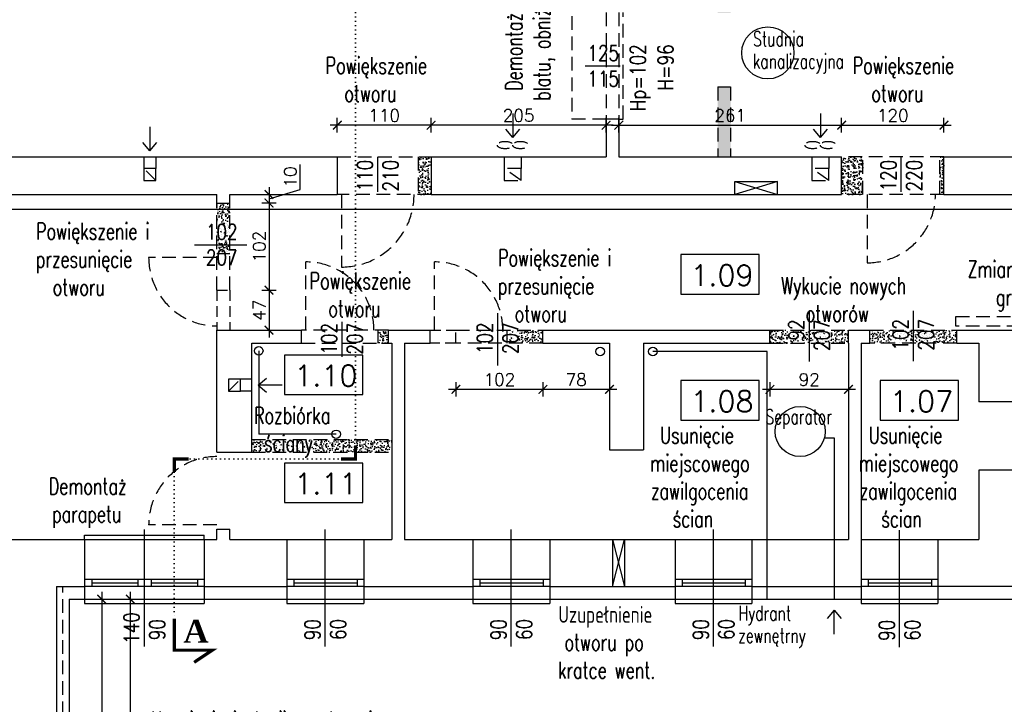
# Model space of a CAD drawing. Header units: millimetres. Extents: x 31969 to 285678, y -69766 to -1123.
# Tile 72 of 161: x 141755 to 142909, y -14058 to -13256. Entities that reach past the tile are written whole.
import ezdxf
from ezdxf.enums import TextEntityAlignment as Align
from ezdxf.lldxf.tags import DXFTag

# ---------------------------------------------------------------- set-up
doc = ezdxf.new("R2010")
doc.units = ezdxf.units.MM
for name, pattern in [('DOT', [0.25, 0, -0.25]), ('HIDDEN', [0.375, 0.25, -0.125]), ('KRE_16_8', [24, 16, -8])]:
    doc.linetypes.add(name, pattern=pattern)
for name, color, linetype in [('a-etapowanie', 2, 'Continuous'), ('a-izolacja 1', 3, 'Continuous'), ('a-opis 1', 3, 'Continuous'), ('a-opis 2', 1, 'Continuous'), ('a-opis 3', 15, 'Continuous'), ('a-opis stolarki 1', 3, 'Continuous'), ('a-przekrój 1', 3, 'Continuous'), ('a-stolarka okienna', 3, 'Continuous'), ('a-szkło', 4, 'Continuous'), ('a-wentylacja', 3, 'Continuous'), ('a-wyburzenia i rozbiórki', 152, 'KRE_16_8'), ('a-wymiary', 11, 'Continuous'), ('a-ściany istniejące murowane', 6, 'Continuous'), ('a-ściany nośne projektowane', 7, 'Continuous')]:
    doc.layers.add(name, color=color, linetype=linetype)
doc.styles.add('MAREK', font='simplex.shx')
doc.styles.add('RS01507', font='romans.shx', dxfattribs={"width": 0.7, "height": 0.15})
doc.styles.add('STYLE2', font='timesbd.ttf')
doc.styles.add('WYMIAR', font='romans.shx', dxfattribs={"width": 0.8})
tags = doc.linetypes.add('DASHED', pattern=[0.75, 0.5, -0.25]).pattern_tags.tags
tags[6:7] = [DXFTag(74, 4), DXFTag(75, 0), DXFTag(340, '0'), DXFTag(46, 1.0), DXFTag(50, 0.0), DXFTag(44, 0.0), DXFTag(45, 0.0)]
tags[4:5] = [DXFTag(74, 4), DXFTag(75, 0), DXFTag(340, '0'), DXFTag(46, 1.0), DXFTag(50, 0.0), DXFTag(44, 0.0), DXFTag(45, 0.0)]
doc.dimstyles.new('MAREK', dxfattribs={"dimscale": 0.85, "dimtxt": 17, "dimasz": 12, "dimexe": 10, "dimexo": 0.625, "dimgap": 5, "dimtad": 1, "dimdec": 1, "dimdsep": 46, "dimtxsty": 'MAREK', "dimblk1": 'ARCHTICK', "dimblk2": 'ARCHTICK', "dimsah": 1, "dimcen": 2.5, "dimdle": 10, "dimadec": 0, "dimazin": 0, "dimtfac": 1, "dimtdec": 1, "dimtmove": 1, "dimatfit": 3, "dimldrblk": 'ARCHTICK', "dimfxl": 0, "dimtolj": 1, "dimtzin": 0, "dimarcsym": 0})
pattern_1 = [(50, (0, 82.701), (9.10923345, -0.79695428), [0.9525, -10.4775]), (355, (0, 82.701), (-1.7621711, 9.55284226), [0.762, -8.3820292]), (100.451445, (0.759, 82.635), (7.34706235, 8.7558876), [0.80950044, -8.90451223]), (46.1842, (0, 85.241), (13.55395204, -2.1021164), [1.42875, -15.71625]), (96.635558, (1.13, 85.066), (11.8702067, 12.3713062), [1.2142512, -13.3567804]), (351.184151, (0, 85.241), (11.8702067, 12.3713062), [1.1429984, -12.5729866]), (21, (1.27, 84.606), (7.58071956, -5.1132599), [0.9525, -10.4775]), (326, (1.27, 84.606), (3.0901014, 9.2093983), [0.762, -8.382]), (71.451445, (1.902, 84.18), (10.67082096, 4.09613844), [0.80950044, -8.9044969]), (37.5, (0, 82.7014), (0.15443016, 4.22775194), [0, -8.2804, 0, -8.509, 0, -8.41375]), (7.5, (0, 82.7014), (3.34098313, 5.00902874), [0, -4.8514, 0, -8.0899, 0, -3.20675]), (327.5, (-2.832, 82.7014), (6.77952976, -0.2864372), [0, -3.175, 0, -9.906, 0, -13.1445]), (317.5, (-4.102, 82.7014), (7.40645907, 1.27132455), [0, -4.1275, 0, -6.5786, 0, -9.3345])]

# ---------------------------------------------------------------- blocks, each defined once
blk = doc.blocks.new('_ARCHTICK')
at = {"color": 0, "linetype": 'ByBlock', "const_width": 0.15}
blk.add_lwpolyline([(-0.5, -0.5), (0.5, 0.5)], dxfattribs=at)
blk = doc.blocks.new('*D44')
at = {"layer": 'a-wymiary', "color": 0, "lineweight": -2, "ltscale": 100}
for p, q in [((141851, -13926.1), (141851, -14413.1)), ((141842.5, -13934.6), (141859.5, -13934.6)), ((141842.5, -14404.6), (141859.5, -14404.6))]:
    blk.add_line(p, q, dxfattribs=at)
at = {"layer": 'DEFPOINTS', "color": 0, "ltscale": 100}
for p in [(141813.1, -13934.6), (141813.1, -14404.6), (141851, -14404.6)]:
    blk.add_point(p, dxfattribs=at)
at = {"layer": 'a-wymiary', "color": 0, "lineweight": -2, "ltscale": 100, "xscale": 10.2, "yscale": 10.2, "zscale": 10.2}
for p, rotation in [((141851, -13934.6), 90), ((141851, -14404.6), 270)]:
    blk.add_blockref('_ARCHTICK', p, dxfattribs=dict(at, rotation=rotation))
at = {"layer": 'a-wymiary', "color": 0, "ltscale": 100, "insert": (141839.5, -14169.6), "char_height": 14.45, "attachment_point": 5, "rotation": 90, "style": 'MAREK'}
blk.add_mtext('\\A1;470', dxfattribs=at)
blk = doc.blocks.new('*D47')
at = {"layer": 'a-wymiary', "color": 0, "lineweight": -2, "ltscale": 100}
for p, q in [((142237.1, -13388), (142237.1, -13371)), ((142442.1, -13388), (142442.1, -13371)), ((142450.6, -13379.5), (142228.6, -13379.5))]:
    blk.add_line(p, q, dxfattribs=at)
at = {"layer": 'DEFPOINTS', "color": 0, "ltscale": 100}
for p in [(142237.1, -13379.5), (142237.1, -13416.6), (142442.1, -13416.6)]:
    blk.add_point(p, dxfattribs=at)
at = {"layer": 'a-wymiary', "color": 0, "lineweight": -2, "ltscale": 100, "xscale": 10.2, "yscale": 10.2, "zscale": 10.2, "rotation": 180}
blk.add_blockref('_ARCHTICK', (142237.1, -13379.5), dxfattribs=at)
at = {"layer": 'a-wymiary', "color": 0, "lineweight": -2, "ltscale": 100, "xscale": 10.2, "yscale": 10.2, "zscale": 10.2}
blk.add_blockref('_ARCHTICK', (142442.1, -13379.5), dxfattribs=at)
at = {"layer": 'a-wymiary', "color": 0, "ltscale": 100, "insert": (142339.6, -13368.1), "char_height": 14.45, "attachment_point": 5, "style": 'MAREK'}
blk.add_mtext('\\A1;205', dxfattribs=at)
blk = doc.blocks.new('*D48')
at = {"layer": 'a-wymiary', "color": 0, "lineweight": -2, "ltscale": 100}
for p, q in [((142127.1, -13388), (142127.1, -13371)), ((142237.1, -13388), (142237.1, -13371)), ((142245.6, -13379.5), (142118.6, -13379.5))]:
    blk.add_line(p, q, dxfattribs=at)
at = {"layer": 'DEFPOINTS', "color": 0, "ltscale": 100}
for p in [(142127.1, -13379.5), (142127.1, -13416.6), (142237.1, -13416.6)]:
    blk.add_point(p, dxfattribs=at)
at = {"layer": 'a-wymiary', "color": 0, "lineweight": -2, "ltscale": 100, "xscale": 10.2, "yscale": 10.2, "zscale": 10.2, "rotation": 180}
blk.add_blockref('_ARCHTICK', (142127.1, -13379.5), dxfattribs=at)
at = {"layer": 'a-wymiary', "color": 0, "lineweight": -2, "ltscale": 100, "xscale": 10.2, "yscale": 10.2, "zscale": 10.2}
blk.add_blockref('_ARCHTICK', (142237.1, -13379.5), dxfattribs=at)
at = {"layer": 'a-wymiary', "color": 0, "ltscale": 100, "insert": (142182.1, -13368.1), "char_height": 14.45, "attachment_point": 5, "style": 'MAREK'}
blk.add_mtext('\\A1;110', dxfattribs=at)
blk = doc.blocks.new('*D49')
at = {"layer": 'a-wymiary', "color": 0, "lineweight": -2, "ltscale": 100}
for p, q in [((142457.1, -13388), (142457.1, -13371)), ((142718.1, -13388), (142718.1, -13371)), ((142448.6, -13379.5), (142726.6, -13379.5))]:
    blk.add_line(p, q, dxfattribs=at)
at = {"layer": 'DEFPOINTS', "color": 0, "ltscale": 100}
for p in [(142718.1, -13379.5), (142457.1, -13416.6), (142718.1, -13416.6)]:
    blk.add_point(p, dxfattribs=at)
at = {"layer": 'a-wymiary', "color": 0, "lineweight": -2, "ltscale": 100, "xscale": 10.2, "yscale": 10.2, "zscale": 10.2, "rotation": 180}
blk.add_blockref('_ARCHTICK', (142457.1, -13379.5), dxfattribs=at)
at = {"layer": 'a-wymiary', "color": 0, "lineweight": -2, "ltscale": 100, "xscale": 10.2, "yscale": 10.2, "zscale": 10.2}
blk.add_blockref('_ARCHTICK', (142718.1, -13379.5), dxfattribs=at)
at = {"layer": 'a-wymiary', "color": 0, "ltscale": 100, "insert": (142587.6, -13368.1), "char_height": 14.45, "attachment_point": 5, "style": 'MAREK'}
blk.add_mtext('\\A1;261', dxfattribs=at)
blk = doc.blocks.new('*D50')
at = {"layer": 'a-wymiary', "color": 0, "lineweight": -2, "ltscale": 100}
for p, q in [((142718.1, -13388), (142718.1, -13371)), ((142838.1, -13388), (142838.1, -13371)), ((142709.6, -13379.5), (142846.6, -13379.5))]:
    blk.add_line(p, q, dxfattribs=at)
at = {"layer": 'DEFPOINTS', "color": 0, "ltscale": 100}
for p in [(142838.1, -13379.5), (142718.1, -13416.6), (142838.1, -13416.6)]:
    blk.add_point(p, dxfattribs=at)
at = {"layer": 'a-wymiary', "color": 0, "lineweight": -2, "ltscale": 100, "xscale": 10.2, "yscale": 10.2, "zscale": 10.2, "rotation": 180}
blk.add_blockref('_ARCHTICK', (142718.1, -13379.5), dxfattribs=at)
at = {"layer": 'a-wymiary', "color": 0, "lineweight": -2, "ltscale": 100, "xscale": 10.2, "yscale": 10.2, "zscale": 10.2}
blk.add_blockref('_ARCHTICK', (142838.1, -13379.5), dxfattribs=at)
at = {"layer": 'a-wymiary', "color": 0, "ltscale": 100, "insert": (142778.1, -13368.1), "char_height": 14.45, "attachment_point": 5, "style": 'MAREK'}
blk.add_mtext('\\A1;120', dxfattribs=at)
blk = doc.blocks.new('*D55')
at = {"layer": 'a-wymiary', "color": 0, "lineweight": -2, "ltscale": 100}
for p, q in [((142634.1, -13680.4), (142634.1, -13697.4)), ((142726.1, -13680.4), (142726.1, -13697.4)), ((142734.6, -13688.9), (142625.6, -13688.9))]:
    blk.add_line(p, q, dxfattribs=at)
at = {"layer": 'DEFPOINTS', "color": 0, "ltscale": 100}
for p in [(142634.1, -13634.6), (142726.1, -13634.6), (142634.1, -13688.9)]:
    blk.add_point(p, dxfattribs=at)
at = {"layer": 'a-wymiary', "color": 0, "lineweight": -2, "ltscale": 100, "xscale": 10.2, "yscale": 10.2, "zscale": 10.2, "rotation": 180}
blk.add_blockref('_ARCHTICK', (142634.1, -13688.9), dxfattribs=at)
at = {"layer": 'a-wymiary', "color": 0, "lineweight": -2, "ltscale": 100, "xscale": 10.2, "yscale": 10.2, "zscale": 10.2}
blk.add_blockref('_ARCHTICK', (142726.1, -13688.9), dxfattribs=at)
at = {"layer": 'a-wymiary', "color": 0, "ltscale": 100, "insert": (142680.1, -13677.4), "char_height": 14.45, "attachment_point": 5, "style": 'MAREK'}
blk.add_mtext('\\A1;92', dxfattribs=at)
blk = doc.blocks.new('*D58')
at = {"layer": 'a-wymiary', "color": 0, "lineweight": -2, "ltscale": 100}
for p, q in [((142368.1, -13680.4), (142368.1, -13697.4)), ((142446.1, -13680.4), (142446.1, -13697.4)), ((142454.6, -13688.9), (142359.6, -13688.9))]:
    blk.add_line(p, q, dxfattribs=at)
at = {"layer": 'DEFPOINTS', "color": 0, "ltscale": 100}
for p in [(142368.1, -13634.6), (142446.1, -13634.6), (142368.1, -13688.9)]:
    blk.add_point(p, dxfattribs=at)
at = {"layer": 'a-wymiary', "color": 0, "lineweight": -2, "ltscale": 100, "xscale": 10.2, "yscale": 10.2, "zscale": 10.2, "rotation": 180}
blk.add_blockref('_ARCHTICK', (142368.1, -13688.9), dxfattribs=at)
at = {"layer": 'a-wymiary', "color": 0, "lineweight": -2, "ltscale": 100, "xscale": 10.2, "yscale": 10.2, "zscale": 10.2}
blk.add_blockref('_ARCHTICK', (142446.1, -13688.9), dxfattribs=at)
at = {"layer": 'a-wymiary', "color": 0, "ltscale": 100, "insert": (142407.1, -13677.4), "char_height": 14.45, "attachment_point": 5, "style": 'MAREK'}
blk.add_mtext('\\A1;78', dxfattribs=at)
blk = doc.blocks.new('*D59')
at = {"layer": 'a-wymiary', "color": 0, "lineweight": -2, "ltscale": 100}
for p, q in [((142266.1, -13680.4), (142266.1, -13697.4)), ((142368.1, -13680.4), (142368.1, -13697.4)), ((142376.6, -13688.9), (142257.6, -13688.9))]:
    blk.add_line(p, q, dxfattribs=at)
at = {"layer": 'DEFPOINTS', "color": 0, "ltscale": 100}
for p in [(142266.1, -13634.6), (142368.1, -13634.6), (142266.1, -13688.9)]:
    blk.add_point(p, dxfattribs=at)
at = {"layer": 'a-wymiary', "color": 0, "lineweight": -2, "ltscale": 100, "xscale": 10.2, "yscale": 10.2, "zscale": 10.2, "rotation": 180}
blk.add_blockref('_ARCHTICK', (142266.1, -13688.9), dxfattribs=at)
at = {"layer": 'a-wymiary', "color": 0, "lineweight": -2, "ltscale": 100, "xscale": 10.2, "yscale": 10.2, "zscale": 10.2}
blk.add_blockref('_ARCHTICK', (142368.1, -13688.9), dxfattribs=at)
at = {"layer": 'a-wymiary', "color": 0, "ltscale": 100, "insert": (142317.1, -13677.4), "char_height": 14.45, "attachment_point": 5, "style": 'MAREK'}
blk.add_mtext('\\A1;102', dxfattribs=at)
blk = doc.blocks.new('*D60')
at = {"layer": 'a-wymiary', "color": 0, "lineweight": -2, "ltscale": 100}
for p, q in [((142083.6, -13454.7), (142083.6, -13425.5)), ((142047.1, -13452.1), (142047.1, -13479.1)), ((142038.6, -13460.6), (142055.6, -13460.6)), ((142047.1, -13465.6), (142083.6, -13454.7)), ((142038.6, -13470.6), (142055.6, -13470.6))]:
    blk.add_line(p, q, dxfattribs=at)
at = {"layer": 'DEFPOINTS', "color": 0, "ltscale": 100}
for p in [(142001.1, -13460.6), (142001.1, -13470.6), (142047.1, -13470.6)]:
    blk.add_point(p, dxfattribs=at)
at = {"layer": 'a-wymiary', "color": 0, "lineweight": -2, "ltscale": 100, "xscale": 10.2, "yscale": 10.2, "zscale": 10.2}
for p, rotation in [((142047.1, -13460.6), 90), ((142047.1, -13470.6), 270)]:
    blk.add_blockref('_ARCHTICK', p, dxfattribs=dict(at, rotation=rotation))
at = {"layer": 'a-wymiary', "color": 0, "ltscale": 100, "insert": (142072.1, -13440.1), "char_height": 14.45, "attachment_point": 5, "rotation": 90, "style": 'MAREK'}
blk.add_mtext('\\A1;10', dxfattribs=at)
blk = doc.blocks.new('*D61')
at = {"layer": 'a-wymiary', "color": 0, "lineweight": -2, "ltscale": 100}
for p, q in [((142047.1, -13462.1), (142047.1, -13581.3)), ((142038.6, -13470.6), (142055.6, -13470.6)), ((142038.6, -13572.8), (142055.6, -13572.8))]:
    blk.add_line(p, q, dxfattribs=at)
at = {"layer": 'DEFPOINTS', "color": 0, "ltscale": 100}
for p in [(142001.1, -13470.6), (142001.1, -13572.8), (142047.1, -13572.8)]:
    blk.add_point(p, dxfattribs=at)
at = {"layer": 'a-wymiary', "color": 0, "lineweight": -2, "ltscale": 100, "xscale": 10.2, "yscale": 10.2, "zscale": 10.2}
for p, rotation in [((142047.1, -13470.6), 90), ((142047.1, -13572.8), 270)]:
    blk.add_blockref('_ARCHTICK', p, dxfattribs=dict(at, rotation=rotation))
at = {"layer": 'a-wymiary', "color": 0, "ltscale": 100, "insert": (142035.6, -13521.7), "char_height": 14.45, "attachment_point": 5, "rotation": 90, "style": 'MAREK'}
blk.add_mtext('\\A1;102', dxfattribs=at)
blk = doc.blocks.new('*D104')
at = {"layer": 'a-wymiary', "color": 0, "lineweight": -2, "ltscale": 100}
for p, q in [((142047.1, -13564.3), (142047.1, -13628.1)), ((142039.1, -13572.8), (142055.6, -13572.8)), ((142039.1, -13619.6), (142055.6, -13619.6))]:
    blk.add_line(p, q, dxfattribs=at)
at = {"layer": 'DEFPOINTS', "color": 0, "ltscale": 100}
for p in [(142038.6, -13572.8), (142038.6, -13619.6), (142047.1, -13619.6)]:
    blk.add_point(p, dxfattribs=at)
at = {"layer": 'a-wymiary', "color": 0, "lineweight": -2, "ltscale": 100, "xscale": 10.2, "yscale": 10.2, "zscale": 10.2}
for p, rotation in [((142047.1, -13572.8), 90), ((142047.1, -13619.6), 270)]:
    blk.add_blockref('_ARCHTICK', p, dxfattribs=dict(at, rotation=rotation))
at = {"layer": 'a-wymiary', "color": 0, "ltscale": 100, "insert": (142035.6, -13596.2), "char_height": 14.45, "attachment_point": 5, "rotation": 90, "style": 'MAREK'}
blk.add_mtext('\\A1;47', dxfattribs=at)
blk = doc.blocks.new('*D139')
at = {"layer": 'a-wymiary', "color": 0, "lineweight": -2, "ltscale": 100}
for p, q in [((141884.5, -13926.1), (141884.5, -14343.1)), ((141876, -13934.6), (141893, -13934.6)), ((141876, -14334.6), (141893, -14334.6))]:
    blk.add_line(p, q, dxfattribs=at)
at = {"layer": 'DEFPOINTS', "color": 0, "ltscale": 100}
for p in [(141813.1, -13934.6), (141813.1, -14334.6), (141884.5, -14334.6)]:
    blk.add_point(p, dxfattribs=at)
at = {"layer": 'a-wymiary', "color": 0, "lineweight": -2, "ltscale": 100, "xscale": 10.2, "yscale": 10.2, "zscale": 10.2}
for p, rotation in [((141884.5, -13934.6), 90), ((141884.5, -14334.6), 270)]:
    blk.add_blockref('_ARCHTICK', p, dxfattribs=dict(at, rotation=rotation))
at = {"layer": 'a-wymiary', "color": 0, "ltscale": 100, "insert": (141873.1, -14134.6), "char_height": 14.45, "attachment_point": 5, "rotation": 90, "style": 'MAREK'}
blk.add_mtext('\\A1;400', dxfattribs=at)

msp = doc.modelspace()

# ---------------------------------------------------------------- hatches: boundary and pattern name
at = {"layer": 'a-wyburzenia i rozbiórki'}
h = msp.add_hatch(dxfattribs=at)
h.set_pattern_fill('AR-CONC', color=256, scale=0.05, style=0)
h.set_pattern_definition(pattern_1)
h.paths.add_polyline_path([(142588.07, -13334.63), (142573.07, -13334.63), (142573.07, -13416.63), (142588.07, -13416.63)])
h.paths.add_polyline_path([(142588.07, -13059.63), (142573.07, -13059.63), (142573.07, -13143.63), (142457.07, -13143.63), (142457.07, -13158.63), (142573.07, -13158.63), (142573.07, -13247.63), (142588.07, -13247.63)])
h = msp.add_hatch(dxfattribs=at)
h.set_pattern_fill('AR-CONC', color=256, scale=0.05, style=0)
h.set_pattern_definition(pattern_1)
h.paths.add_polyline_path([(142237.07, -13416.63), (142222.07, -13416.63), (142222.07, -13460.63), (142237.07, -13460.63)])
h = msp.add_hatch(dxfattribs=at)
h.set_pattern_fill('AR-CONC', color=256, scale=0.05, style=0)
h.set_pattern_definition(pattern_1)
h.paths.add_polyline_path([(142838.07, -13416.63), (142833.07, -13416.63), (142833.07, -13460.63), (142838.07, -13460.63)])
h.paths.add_polyline_path([(142743.07, -13416.63), (142718.07, -13416.63), (142718.07, -13460.63), (142743.07, -13460.63)])
h = msp.add_hatch(dxfattribs=at)
h.set_pattern_fill('AR-CONC', color=256, scale=0.05, style=0)
h.set_pattern_definition(pattern_1)
h.paths.add_polyline_path([(142001.07, -13478.08), (141986.07, -13478.08), (141986.07, -13529.63), (142001.07, -13529.63)])
h.paths.add_polyline_path([(142001.07, -13470.63), (141986.07, -13470.63), (141986.07, -13478.08), (142001.07, -13478.08)])
h = msp.add_hatch(dxfattribs=at)
h.set_pattern_fill('AR-CONC', color=256, scale=0.05, style=0)
h.set_pattern_definition(pattern_1)
h.paths.add_polyline_path([(142187.07, -13619.63), (142175.07, -13619.63), (142175.07, -13634.63), (142187.07, -13634.63)])
h = msp.add_hatch(dxfattribs=at)
h.set_pattern_fill('AR-CONC', color=256, scale=0.05, style=0)
h.set_pattern_definition(pattern_1)
h.paths.add_polyline_path([(142368.07, -13619.63), (142326.07, -13619.63), (142326.07, -13634.63), (142368.07, -13634.63)])
h = msp.add_hatch(dxfattribs=at)
h.set_pattern_fill('AR-CONC', color=256, scale=0.05, style=0)
h.set_pattern_definition(pattern_1)
h.paths.add_polyline_path([(142726.07, -13619.63), (142680.07, -13619.63), (142680.07, -13634.63), (142726.07, -13634.63)])
h.paths.add_polyline_path([(142680.07, -13619.63), (142634.07, -13619.63), (142634.07, -13634.63), (142680.07, -13634.63)])
h = msp.add_hatch(dxfattribs=at)
h.set_pattern_fill('AR-CONC', color=256, scale=0.05, style=0)
h.paths.add_polyline_path([(142853.07, -13619.63), (142751.07, -13619.63), (142751.07, -13634.63), (142853.07, -13634.63)])
h = msp.add_hatch(dxfattribs=at)
h.set_pattern_fill('AR-CONC', color=256, scale=0.05, style=0)
h.paths.add_polyline_path([(142191.07, -13747.63), (142027.07, -13747.63), (142027.07, -13762.63), (142191.07, -13762.63)])

# ---------------------------------------------------------------- linework, layer by layer
at = {"layer": 'a-etapowanie', "ltscale": 100}
for p, q in [((142709.67, -13746.13), (142697.9, -13746.13)), ((142709.67, -13934.63), (142709.67, -13746.13)), ((142709.41, -13947.33), (142701.26, -13957.08)), ((142709.41, -13975.44), (142709.41, -13947.33)), ((142709.41, -13947.33), (142717.56, -13957.08))]:
    msp.add_line(p, q, dxfattribs=at)
for centre, radius in [((142631.67, -13294.82), 30.54), ((142669.59, -13738.27), 29.37)]:
    msp.add_circle(centre, radius, dxfattribs=at)
at = {"layer": 'a-izolacja 1'}
for p, q in [((141798.07, -13919.63), (141831.07, -13919.63)), ((141798.07, -13919.63), (141798.07, -14404.63)), ((141971.07, -13919.63), (142068.07, -13919.63)), ((142158.07, -13919.63), (142286.07, -13919.63)), ((142376.07, -13919.63), (142523.07, -13919.63)), ((142613.07, -13919.63), (142741.07, -13919.63)), ((143017.07, -13919.63), (142831.07, -13919.63))]:
    msp.add_line(p, q, dxfattribs=at)
at = {"layer": 'a-opis 1', "linetype": 'DOT', "ltscale": 20}
for p, q in [((142148.48, -12757.74), (142148.5, -13754.33)), ((142148.5, -13770.39), (141936.15, -13770.39)), ((141936.15, -13770.39), (141936.15, -13957.52))]:
    msp.add_line(p, q, dxfattribs=at)
at = {"layer": 'a-opis 1', "ltscale": 40}
for p, q in [((142593.07, -13445.63), (142643.07, -13445.63)), ((142593.07, -13460.63), (142593.07, -13445.63)), ((142593.07, -13445.63), (142643.07, -13460.63)), ((142643.07, -13445.63), (142593.07, -13460.63)), ((142643.07, -13460.63), (142643.07, -13445.63))]:
    msp.add_line(p, q, dxfattribs=at)
at = {"layer": 'a-opis 2', "const_width": 3.74}
for points in [[(142131.61, -13770.41), (142148.5, -13770.39), (142148.47, -13755.02)], [(141953.03, -13770.36), (141936.15, -13770.39), (141936.18, -13785.75)], [(141936.15, -13957.52), (141936.17, -13994.4), (141980.67, -13994.37), (141959.32, -14008.61)]]:
    msp.add_lwpolyline(points, dxfattribs=at)
at = {"layer": 'a-opis 3'}
for points in [[(142621.43, -13531.07), (142529.52, -13531.07), (142529.52, -13577.31), (142621.43, -13577.31)], [(142157.15, -13648.7), (142065.23, -13648.7), (142065.23, -13694.94), (142157.15, -13694.94)], [(142621.43, -13678.66), (142529.52, -13678.66), (142529.52, -13724.89), (142621.43, -13724.89)], [(142855.23, -13678.66), (142763.32, -13678.66), (142763.32, -13724.89), (142855.23, -13724.89)], [(142157.15, -13775.25), (142065.23, -13775.25), (142065.23, -13821.48), (142157.15, -13821.48)]]:
    msp.add_lwpolyline(points, close=True, dxfattribs=at)
at = {"layer": 'a-opis stolarki 1'}
for p, q in [((142417.73, -13310.13), (142458.77, -13310.13)), ((142174.57, -13457.67), (142174.57, -13416.63)), ((142788.07, -13457.67), (142788.07, -13416.63)), ((141959.94, -13519.63), (142021.23, -13519.63)), ((142315.07, -13660.76), (142315.07, -13599.47)), ((142680.07, -13597.59), (142680.07, -13656.21)), ((142802.07, -13597.08), (142802.07, -13655.7)), ((142132.57, -13609.75), (142132.57, -13650.8)), ((141901.07, -13990.06), (141901.07, -13852.93)), ((142113.07, -13990.06), (142113.07, -13852.93)), ((142331.07, -13990.06), (142331.07, -13852.93)), ((142568.07, -13990.06), (142568.07, -13852.93)), ((142786.07, -13990.84), (142786.07, -13853.72))]:
    msp.add_line(p, q, dxfattribs=at)
at = {"layer": 'a-przekrój 1', "ltscale": 100}
for p, q in [((142496.85, -13644.71), (142496.85, -13644.53)), ((142630.86, -13644.71), (142496.85, -13644.71)), ((142630.86, -13934.63), (142630.86, -13644.71))]:
    msp.add_line(p, q, dxfattribs=at)
for centre in [(142035.06, -13643.88), (142435.29, -13644.53), (142496.85, -13644.53), (142125.87, -13741.52)]:
    msp.add_circle(centre, 5, dxfattribs=at)
at = {"layer": 'a-stolarka okienna', "linetype": 'DASHED', "lineweight": 25, "ltscale": 40}
msp.add_line((143522.33, -13478.08), (140656.09, -13478.08), dxfattribs=at)
at = {"layer": 'a-stolarka okienna', "linetype": 'DASHED', "lineweight": 25, "ltscale": 20}
for p, q in [((142035.06, -13643.88), (142035.06, -13741.52)), ((142125.87, -13741.52), (142035.06, -13741.52)), ((141831.07, -13864.63), (141971.07, -13864.63)), ((142449.57, -13864.63), (142449.57, -13919.63)), ((142449.57, -13864.63), (142463.57, -13919.63)), ((142449.57, -13919.63), (142463.57, -13864.63)), ((142463.57, -13864.63), (142463.57, -13919.63)), ((141831.07, -13934.63), (141971.07, -13934.63)), ((142068.07, -13934.63), (142158.07, -13934.63)), ((142286.07, -13934.63), (142376.07, -13934.63)), ((142523.07, -13934.63), (142613.07, -13934.63)), ((142741.07, -13934.63), (142831.07, -13934.63))]:
    msp.add_line(p, q, dxfattribs=at)
at = {"layer": 'a-stolarka okienna', "ltscale": 40}
for p, q in [((141831.07, -13864.63), (141831.07, -13859.63)), ((141831.07, -13859.63), (141971.07, -13859.63)), ((141971.07, -13864.63), (141971.07, -13859.63)), ((142068.07, -13864.63), (142158.07, -13864.63)), ((142286.07, -13864.63), (142376.07, -13864.63)), ((142523.07, -13864.63), (142613.07, -13864.63)), ((142741.07, -13864.63), (142831.07, -13864.63)), ((141831.07, -13934.63), (141831.07, -13939.63)), ((141971.07, -13934.63), (141971.07, -13939.63)), ((142068.07, -13934.63), (142068.07, -13939.63)), ((142158.07, -13934.63), (142158.07, -13939.63)), ((142286.07, -13934.63), (142286.07, -13939.63)), ((142376.07, -13934.63), (142376.07, -13939.63)), ((142523.07, -13934.63), (142523.07, -13939.63)), ((142613.07, -13934.63), (142613.07, -13939.63)), ((142741.07, -13934.63), (142741.07, -13939.63)), ((142831.07, -13934.63), (142831.07, -13939.63)), ((141831.07, -13939.63), (141971.07, -13939.63)), ((142068.07, -13939.63), (142158.07, -13939.63)), ((142286.07, -13939.63), (142376.07, -13939.63)), ((142523.07, -13939.63), (142613.07, -13939.63)), ((142741.07, -13939.63), (142831.07, -13939.63))]:
    msp.add_line(p, q, dxfattribs=at)
at = {"layer": 'a-stolarka okienna'}
for p, q in [((141970.85, -13911.63), (141831.07, -13911.63)), ((141839.3, -13911.63), (141839.3, -13919.63)), ((141893.52, -13911.63), (141893.52, -13919.63)), ((141909.18, -13911.63), (141909.18, -13919.63)), ((141963.41, -13911.63), (141963.41, -13919.63)), ((142158.07, -13911.63), (142068.3, -13911.63)), ((142076.3, -13911.63), (142076.3, -13919.63)), ((142150.3, -13911.63), (142150.3, -13919.63)), ((142376.07, -13911.63), (142286.3, -13911.63)), ((142294.3, -13911.63), (142294.3, -13919.63)), ((142368.3, -13911.63), (142368.3, -13919.63)), ((142613.07, -13911.63), (142523.3, -13911.63)), ((142531.3, -13911.63), (142531.3, -13919.63)), ((142605.3, -13911.63), (142605.3, -13919.63)), ((142831.07, -13911.63), (142741.3, -13911.63)), ((142749.3, -13911.63), (142749.3, -13919.63)), ((142823.3, -13911.63), (142823.3, -13919.63)), ((141971.07, -13919.63), (141831.07, -13919.63)), ((142158.07, -13919.63), (142068.07, -13919.63)), ((142376.07, -13919.63), (142286.07, -13919.63)), ((142613.07, -13919.63), (142523.07, -13919.63)), ((142831.07, -13919.63), (142741.07, -13919.63))]:
    msp.add_line(p, q, dxfattribs=at)
at = {"layer": 'a-szkło', "ltscale": 2}
for p, q in [((141839.3, -13915.63), (141893.52, -13915.63)), ((141909.18, -13915.63), (141963.3, -13915.63)), ((142076.3, -13915.63), (142150.3, -13915.63)), ((142294.3, -13915.63), (142368.3, -13915.63)), ((142531.3, -13915.63), (142605.3, -13915.63)), ((142749.3, -13915.63), (142823.3, -13915.63))]:
    msp.add_line(p, q, dxfattribs=at)
at = {"layer": 'a-wentylacja', "linetype": 'DASHED', "ltscale": 0.009}
for p, q in [((142332.8, -13365.9), (142332.8, -13394.02)), ((142693.3, -13365.9), (142693.3, -13394.02)), ((141907.35, -13381.26), (141907.35, -13409.38)), ((142332.8, -13394.02), (142324.65, -13384.27)), ((142332.8, -13394.02), (142340.95, -13384.27)), ((142693.3, -13394.02), (142685.15, -13384.27)), ((142693.3, -13394.02), (142701.45, -13384.27)), ((141907.35, -13409.38), (141899.2, -13399.63)), ((141907.35, -13409.38), (141915.49, -13399.63)), ((142034.32, -13683.9), (142044.07, -13675.75)), ((142062.43, -13683.9), (142034.32, -13683.9)), ((142034.32, -13683.9), (142044.07, -13692.05))]:
    msp.add_line(p, q, dxfattribs=at)
at = {"layer": 'a-wentylacja', "linetype": 'KRE_16_8'}
for p, q in [((141900.57, -13416.63), (141900.57, -13430.13)), ((141914.57, -13416.63), (141914.57, -13430.13)), ((142322.57, -13416.63), (142322.57, -13430.13)), ((142342.57, -13416.63), (142342.57, -13430.13)), ((142683.07, -13416.63), (142683.07, -13430.13)), ((142703.07, -13416.63), (142703.07, -13430.13)), ((141914.57, -13444.13), (141900.57, -13430.13)), ((142342.57, -13444.13), (142322.57, -13430.13)), ((142703.07, -13444.13), (142683.07, -13430.13)), ((141999.57, -13691.13), (142013.57, -13677.13)), ((142027.07, -13677.13), (142013.57, -13677.13)), ((142027.07, -13691.13), (142013.57, -13691.13))]:
    msp.add_line(p, q, dxfattribs=at)
for points in [[(141914.57, -13444.13), (141914.57, -13430.13), (141900.57, -13430.13), (141900.57, -13444.13)], [(142342.57, -13444.13), (142342.57, -13430.13), (142322.57, -13430.13), (142322.57, -13444.13)], [(142703.07, -13444.13), (142703.07, -13430.13), (142683.07, -13430.13), (142683.07, -13444.13)], [(141999.57, -13691.13), (142013.57, -13691.13), (142013.57, -13677.13), (141999.57, -13677.13)]]:
    msp.add_lwpolyline(points, close=True, dxfattribs=at)
at = {"layer": 'a-wyburzenia i rozbiórki'}
for p, q in [((142402.07, -12987.63), (142402.07, -13372.63)), ((142442.07, -13247.63), (142442.07, -13372.63)), ((142457.07, -13247.63), (142457.07, -13372.63)), ((142462.07, -13372.63), (142462.07, -13247.63)), ((142573.07, -13334.63), (142573.07, -13416.63)), ((142573.07, -13334.63), (142588.07, -13334.63)), ((142588.07, -13334.63), (142588.07, -13416.63)), ((142442.07, -13372.63), (142402.07, -13372.63)), ((142457.07, -13372.63), (142462.07, -13372.63)), ((142127.07, -13416.63), (142237.07, -13416.63)), ((142222.07, -13416.63), (142222.07, -13460.63)), ((142838.07, -13416.63), (142718.07, -13416.63)), ((142743.07, -13460.63), (142743.07, -13416.63)), ((142833.07, -13460.63), (142833.07, -13416.63)), ((142838.07, -13416.63), (142833.07, -13416.63)), ((142237.07, -13460.63), (142127.07, -13460.63)), ((142132.07, -13460.63), (142132.07, -13545.63)), ((142838.07, -13460.63), (142718.07, -13460.63)), ((142748.07, -13460.63), (142748.07, -13540.63)), ((142838.07, -13460.63), (142833.07, -13460.63)), ((141986.07, -13572.84), (141986.07, -13470.63)), ((142001.07, -13572.84), (142001.07, -13470.63)), ((141986.07, -13534.63), (141906.07, -13534.63)), ((141986.07, -13529.63), (142001.07, -13529.63)), ((142090.07, -13619.63), (142090.07, -13539.63)), ((142241.07, -13619.63), (142241.07, -13539.63)), ((142187.07, -13619.63), (142085.07, -13619.63)), ((142175.07, -13634.63), (142175.07, -13619.63)), ((142266.07, -13619.63), (142368.07, -13619.63)), ((142326.07, -13634.63), (142326.07, -13619.63)), ((142634.07, -13619.63), (142726.07, -13619.63)), ((142751.07, -13619.63), (142853.07, -13619.63)), ((142085.07, -13634.63), (142187.07, -13634.63)), ((142368.07, -13634.63), (142266.07, -13634.63)), ((142634.07, -13634.63), (142726.07, -13634.63)), ((142853.07, -13634.63), (142751.07, -13634.63)), ((142027.07, -13747.63), (142191.07, -13747.63)), ((142027.07, -13762.63), (142191.07, -13762.63)), ((141986.07, -13847.63), (141906.07, -13847.63)), ((141805.57, -14334.63), (141805.57, -13919.63))]:
    msp.add_line(p, q, dxfattribs=at)
msp.add_lwpolyline([(142951.89, -13615.03), (142851.91, -13615.03), (142851.91, -13603.52), (142951.89, -13603.52)], close=True, dxfattribs=at)
for centre, radius, start, end in [((142132.07, -13460.63), 85, 270, 0), ((142748.07, -13460.63), 80, 270, 0), ((141986.07, -13534.63), 80, 180, 270), ((142090.07, -13619.63), 80, 0, 90), ((142241.07, -13619.63), 80, 0, 90), ((141986.07, -13847.63), 80, 90, 180)]:
    msp.add_arc(centre, radius, start, end, dxfattribs=at)
at = {"layer": 'a-wyburzenia i rozbiórki', "extrusion": (0, 0, -1)}
for centre in [(142323.74, -13402.78), (142341.76, -13402.78), (142684.24, -13402.78), (142702.26, -13402.78)]:
    msp.add_ellipse(centre, major_axis=(-9.4, 0), ratio=0.4166685, dxfattribs=at)
at = {"layer": 'a-ściany istniejące murowane'}
for p, q in [((142442.07, -13372.63), (142442.07, -13416.63)), ((142457.07, -13372.63), (142442.07, -13372.63)), ((142457.07, -13372.63), (142457.07, -13416.63)), ((141318.07, -13416.63), (142127.07, -13416.63)), ((142127.07, -13416.63), (142127.07, -13460.63)), ((142237.07, -13416.63), (142442.07, -13416.63)), ((142237.07, -13416.63), (142237.07, -13460.63)), ((142457.07, -13416.63), (142718.07, -13416.63)), ((142718.07, -13460.63), (142718.07, -13416.63)), ((142838.07, -13416.63), (143077.07, -13416.63)), ((142838.07, -13460.63), (142838.07, -13416.63)), ((141318.07, -13460.63), (141986.07, -13460.63)), ((141986.07, -13470.63), (141986.07, -13460.63)), ((142001.07, -13460.63), (142127.07, -13460.63)), ((142001.07, -13470.63), (142001.07, -13460.63)), ((142237.07, -13460.63), (142718.07, -13460.63)), ((142838.07, -13460.63), (143121.07, -13460.63)), ((141986.07, -13470.63), (142001.07, -13470.63)), ((141986.07, -13619.63), (142085.07, -13619.63)), ((141986.07, -13762.63), (141986.07, -13619.63)), ((142085.07, -13634.63), (142085.07, -13619.63)), ((142187.07, -13619.63), (142236.07, -13619.63)), ((142187.07, -13634.63), (142187.07, -13619.63)), ((142236.07, -13634.63), (142236.07, -13619.63)), ((142368.07, -13619.63), (142634.07, -13619.63)), ((142368.07, -13634.63), (142368.07, -13619.63)), ((142634.07, -13634.63), (142634.07, -13619.63)), ((142726.07, -13634.63), (142726.07, -13619.63)), ((142726.07, -13619.63), (142751.07, -13619.63)), ((142751.07, -13634.63), (142751.07, -13619.63)), ((142853.07, -13634.63), (142853.07, -13619.63)), ((142853.07, -13619.63), (142966.07, -13619.63)), ((142027.07, -13634.63), (142085.07, -13634.63)), ((142027.07, -13762.63), (142027.07, -13634.63)), ((142187.07, -13634.63), (142191.07, -13634.63)), ((142191.07, -13634.63), (142191.07, -13864.63)), ((142206.07, -13634.63), (142236.07, -13634.63)), ((142206.07, -13634.63), (142206.07, -13864.63)), ((142368.07, -13634.63), (142446.07, -13634.63)), ((142446.07, -13634.63), (142446.07, -13759.63)), ((142486.07, -13634.63), (142634.07, -13634.63)), ((142486.07, -13634.63), (142486.07, -13759.63)), ((142726.07, -13634.63), (142726.07, -13864.63)), ((142741.07, -13634.63), (142751.07, -13634.63)), ((142741.07, -13634.63), (142741.07, -13864.63)), ((142853.07, -13634.63), (142879.07, -13634.63)), ((142879.07, -13634.63), (142879.07, -13703.63)), ((142921.07, -13703.63), (142879.07, -13703.63)), ((141986.07, -13762.63), (142027.07, -13762.63)), ((142446.07, -13759.63), (142486.07, -13759.63)), ((142879.07, -13783.63), (142879.07, -13864.63)), ((142921.07, -13783.63), (142879.07, -13783.63)), ((141986.07, -13852.63), (142001.07, -13852.63)), ((141986.07, -13864.63), (141986.07, -13852.63)), ((142001.07, -13864.63), (142001.07, -13852.63)), ((141146.07, -13864.63), (141831.07, -13864.63)), ((141831.07, -13864.63), (141831.07, -13934.63)), ((141971.07, -13864.63), (141986.07, -13864.63)), ((141971.07, -13864.63), (141971.07, -13934.63)), ((142001.07, -13864.63), (142068.07, -13864.63)), ((142068.07, -13864.63), (142068.07, -13934.63)), ((142158.07, -13864.63), (142191.07, -13864.63)), ((142158.07, -13864.63), (142158.07, -13934.63)), ((142206.07, -13864.63), (142286.07, -13864.63)), ((142286.07, -13864.63), (142286.07, -13934.63)), ((142376.07, -13864.63), (142523.07, -13864.63)), ((142376.07, -13864.63), (142376.07, -13934.63)), ((142523.07, -13864.63), (142523.07, -13934.63)), ((142613.07, -13864.63), (142726.07, -13864.63)), ((142613.07, -13864.63), (142613.07, -13934.63)), ((142741.07, -13864.63), (142741.07, -13934.63)), ((142831.07, -13864.63), (142879.07, -13864.63)), ((142831.07, -13864.63), (142831.07, -13934.63)), ((141813.07, -13934.63), (141831.07, -13934.63)), ((141813.07, -13934.63), (141813.07, -14404.63)), ((141971.07, -13934.63), (142068.07, -13934.63)), ((142158.07, -13934.63), (142286.07, -13934.63)), ((142376.07, -13934.63), (142523.07, -13934.63)), ((142613.07, -13934.63), (142741.07, -13934.63)), ((142831.07, -13934.63), (143001.07, -13934.63))]:
    msp.add_line(p, q, dxfattribs=at)
at = {"layer": 'a-ściany nośne projektowane', "linetype": 'HIDDEN', "ltscale": 50}
for p, q in [((141986.07, -13572.84), (142001.07, -13572.84)), ((141986.07, -13572.84), (141986.07, -13619.63)), ((142001.07, -13572.84), (142001.07, -13619.63)), ((142236.07, -13619.63), (142266.07, -13619.63)), ((142266.07, -13634.63), (142266.07, -13619.63)), ((142266.07, -13634.63), (142236.07, -13634.63))]:
    msp.add_line(p, q, dxfattribs=at)

# ---------------------------------------------------------------- texts
at = {"layer": 'a-etapowanie', "ltscale": 40, "style": 'RS01507', "width": 0.7}
for s, height, p in [('Studnia', 17.103, (142614.38, -13278.41)), ('kanalizacyjna', 17.1027, (142614.12, -13304.61))]:
    msp.add_text(s, height=height, dxfattribs=at).set_placement(p, align=Align.MIDDLE_LEFT)
at = {"layer": 'a-etapowanie', "ltscale": 100, "style": 'RS01507', "width": 0.7}
msp.add_text('Separator', height=17.103, dxfattribs=at).set_placement((142628.85, -13720.95), align=Align.MIDDLE_LEFT)
at = {"layer": 'a-opis 1', "ltscale": 40, "style": 'RS01507', "width": 0.7}
for s, p in [('Hydrant', (142597.36, -13950.96)), ('zewnętrny', (142597.09, -13977.17))]:
    msp.add_text(s, height=17.103, dxfattribs=at).set_placement(p, align=Align.MIDDLE_LEFT)
at = {"layer": 'a-opis 2', "style": 'STYLE2', "text_generation_flag": 6}
msp.add_text('A', height=26.96, rotation=180.06864, dxfattribs=at).set_placement((141946.78, -13985.7))
at = {"layer": 'a-opis 2', "ltscale": 40, "insert": (142382.63, -13354.09), "char_height": 19.613, "attachment_point": 7, "rotation": 90, "style": 'RS01507'}
msp.add_mtext_dynamic_manual_height_columns('{\\W1.10504; }Demontaż okien podawczych i \\P{\\W0.188378; }blatu, obniżenie otworów o 10cm ', width=361.077, gutter_width=12.5, heights=[0], dxfattribs=at)
at = {"layer": 'a-opis 2', "ltscale": 40, "char_height": 19.613, "attachment_point": 7, "style": 'RS01507'}
for s, width, insert in [('{\\W0.520224; }Powiększenie\\P{\\W2.15355; }otworu', 147.8908, (142106.42, -13352.12)), ('{\\W0.520224; }Powiększenie\\P{\\W2.15355; }otworu', 147.8908, (142724.08, -13352.12)), (' Powiększenie i \\P{\\W0.686891; }przesunięcie\\P{\\W2.15355; }otworu', 147.8908, (141764.7, -13578.96)), (' Powiększenie i \\P{\\W0.686891; }przesunięcie\\P{\\W2.15355; }otworu', 147.8908, (142306.09, -13610.11)), ('{\\W0.377507; }Zmiana lokalizacji \\P{\\W2.84417; }grzejnika', 198.5165, (142860.61, -13597.26)), ('{\\W0.927507; }Wykucie nowych \\P{\\W3.06084; }otworów', 198.5165, (142634.94, -13609.96)), ('{\\W0.520224; }Powiększenie\\P{\\W2.15355; }otworu', 147.8908, (142087.68, -13604.23)), ('{\\W1.37022; }Rozbiórka \\P{\\W2.23689; }ściany', 147.8908, (142011.16, -13768.44)), ('{\\W1.33694; }Uzupełnienie \\P{\\W1.87028; }otworu po \\P{\\W1.30361; }kratce went.', 176.005, (142368.23, -14027.69)), ('{\\W0.788378; }Usunięcie izolacji ze styropianu \\P{\\W0.955045; }(wymiana na wełnę mineralną) \\P{\\W0.771712; }na całej wysokości kondygnacji \\P{\\W5.47171; }podpiwniczenia', 361.077, (141898.2, -14190.53))]:
    msp.add_mtext_dynamic_manual_height_columns(s, width=width, gutter_width=12.5, heights=[0], dxfattribs=dict(at, insert=insert))
for s, insert, width in [('{\\W2.15361; }Usunięcie \\P{\\W1.30361; }miejscowego \\P{\\W1.37028; }zawilgocenia \\P{\\W3.25361; }ścian ', (142476.38, -13850.48), 176.005), ('{\\W2.15361; }Usunięcie \\P{\\W1.30361; }miejscowego \\P{\\W1.37028; }zawilgocenia \\P{\\W3.25361; }ścian ', (142720.91, -13850.48), 176.005), ('{\\W1.8392; }Demontaż \\P{\\W2.1392; }parapetu', (141764.25, -13851.26), 168.9019)]:
    msp.add_mtext(s, dxfattribs=dict(at, insert=insert, width=width))
at = {"layer": 'a-opis 3', "style": 'MAREK'}
for s, p in [('1.09', (142540.99, -13567.61)), ('1.10', (142076.71, -13685.23)), ('1.08', (142540.99, -13715.19)), ('1.07', (142774.79, -13715.19)), ('1.11', (142076.71, -13811.78))]:
    msp.add_text(s, height=24.659, dxfattribs=at).set_placement(p)
at = {"layer": 'a-opis stolarki 1', "char_height": 18, "width": 35.8438, "attachment_point": 7, "style": 'WYMIAR'}
for s, insert in [('{\\W0.995659; }\\P 125\\P 115', (142420.3, -13334.11)), ('{\\W0.995659; }\\P 102\\P207', (141973.15, -13543.5))]:
    msp.add_mtext(s, dxfattribs=dict(at, insert=insert))
at = {"layer": 'a-opis stolarki 1', "char_height": 18, "width": 35.8438, "rotation": 90, "style": 'WYMIAR'}
for s, insert, attachment_point in [('Hp=102', (142494.31, -13284.75), 9), ('H=96', (142520.84, -13284.75), 9), ('{\\W0.995659; }\\P 110\\P210', (142198.55, -13457.1), 7), ('{\\W0.995659; }\\P 120\\P220', (142812.05, -13457.1), 7), ('{\\W0.995659; }\\P 102\\P207', (142156.55, -13648.22), 7), ('{\\W0.995659; }\\P 102\\P207', (142338.94, -13647.55), 7), ('\\P92\\P207', (142704.05, -13607.01), 9), ('\\P102\\P207', (142826.05, -13606.49), 9), ('{\\W0.995659; }\\P 140\\P{\\W0.34804; }90', (141925.05, -13986.94), 7), ('{\\W0.995659; }\\P{\\W0.34804; }90\\P{\\W0.367088; }60', (142137.05, -13986.94), 7), ('{\\W0.995659; }\\P{\\W0.34804; }90\\P{\\W0.367088; }60', (142355.05, -13986.94), 7), ('{\\W0.995659; }\\P{\\W0.34804; }90\\P{\\W0.367088; }60', (142592.05, -13986.94), 7), ('{\\W0.995659; }\\P{\\W0.34804; }90\\P{\\W0.367088; }60', (142810.05, -13987.72), 7)]:
    msp.add_mtext(s, dxfattribs=dict(at, insert=insert, attachment_point=attachment_point))

# ---------------------------------------------------------------- dimensions: what is measured, and where the dimension line sits
at = {"layer": 'a-wymiary', "ltscale": 100}
for base, p1, p2, picture, middle in [((142127.07, -13379.55), (142237.07, -13416.63), (142127.07, -13416.63), '*D48', (142182.07, -13368.07)), ((142237.07, -13379.55), (142442.07, -13416.63), (142237.07, -13416.63), '*D47', (142339.57, -13368.07)), ((142718.07, -13379.55), (142457.07, -13416.63), (142718.07, -13416.63), '*D49', (142587.57, -13368.07)), ((142838.07, -13379.55), (142718.07, -13416.63), (142838.07, -13416.63), '*D50', (142778.07, -13368.07)), ((142266.07, -13688.85), (142368.07, -13634.63), (142266.07, -13634.63), '*D59', (142317.07, -13677.38)), ((142368.07, -13688.85), (142446.07, -13634.63), (142368.07, -13634.63), '*D58', (142407.07, -13677.38)), ((142634.07, -13688.85), (142726.07, -13634.63), (142634.07, -13634.63), '*D55', (142680.07, -13677.38))]:
    dim = msp.add_linear_dim(base=base, p1=p1, p2=p2, dimstyle='MAREK', dxfattribs=at)
    dim.commit()
    dim.dimension.update_dxf_attribs({"geometry": picture, "text_midpoint": middle})
for base, p1, p2, picture, middle in [((142047.05, -13470.63), (142001.07, -13460.63), (142001.07, -13470.63), '*D60', (142072.13, -13450.41)), ((141851.02, -14404.63), (141813.07, -13934.63), (141813.07, -14404.63), '*D44', (141839.54, -14169.63)), ((141884.53, -14334.63), (141813.07, -13934.63), (141813.07, -14334.63), '*D139', (141873.05, -14134.63))]:
    dim = msp.add_linear_dim(base=base, p1=p1, p2=p2, angle=90, dimstyle='MAREK', dxfattribs=at)
    dim.commit()
    dim.dimension.update_dxf_attribs({"geometry": picture, "text_midpoint": middle})
for base, p1, p2, text, picture, middle in [((142047.05, -13572.84), (142001.07, -13470.63), (142001.07, -13572.84), '102', '*D61', (142035.58, -13521.73)), ((142047.05, -13619.63), (142038.55, -13572.84), (142038.55, -13619.63), '47', '*D104', (142035.58, -13596.23))]:
    dim = msp.add_linear_dim(base=base, p1=p1, p2=p2, angle=90, text=text, dimstyle='MAREK', dxfattribs=at)
    dim.commit()
    dim.dimension.update_dxf_attribs({"geometry": picture, "text_midpoint": middle})

doc.saveas('drawing.dxf')
